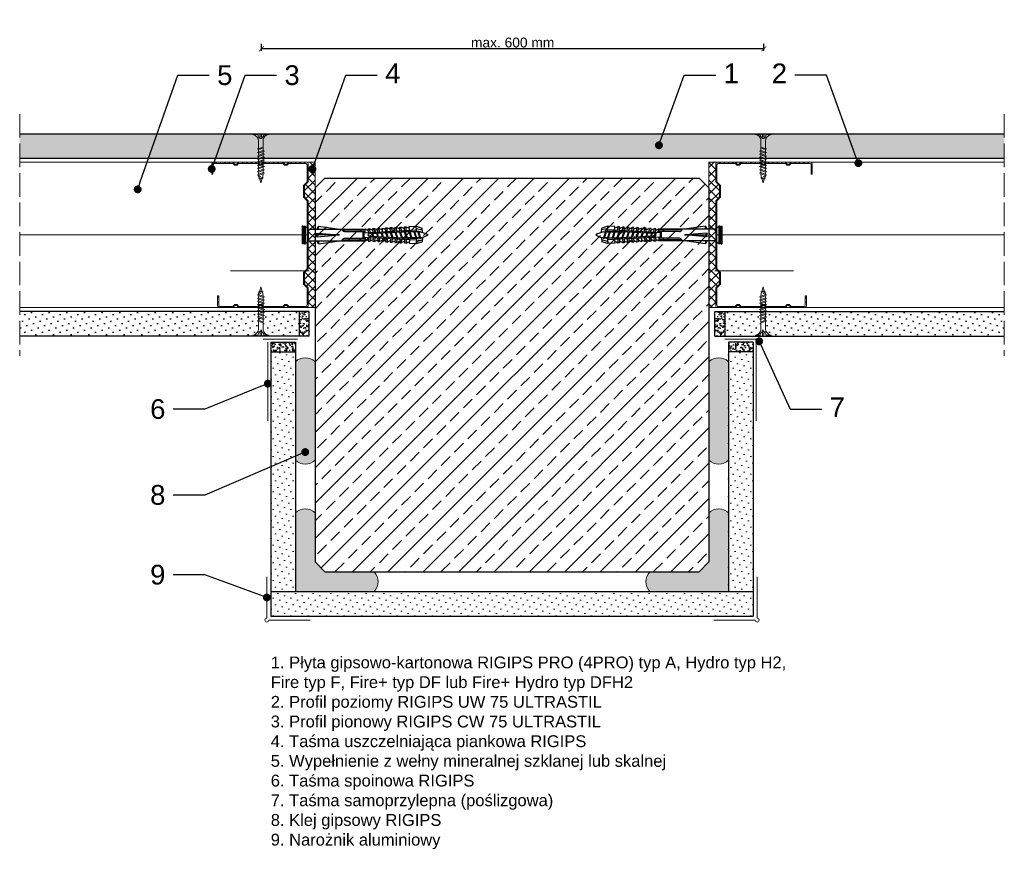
# Model space of a CAD drawing. Header units: millimetres. Extents: x 1245 to 3706, y 234 to 1605.
# Tile 6 of 9: x 2212 to 2712, y 1184 to 1605. Entities that reach past the tile are written whole.
import ezdxf
from ezdxf import colors
from ezdxf.entities.mleader import LeaderData, LeaderLine
from ezdxf.math import Vec2, Vec3

# ---------------------------------------------------------------- set-up
doc = ezdxf.new("R2010")
doc.units = ezdxf.units.MM
doc.linetypes.add('ACAD_ISO02W100', pattern=[15, 12, -3])
for name, color, linetype, lineweight in [('_ISOVER WELNA', 7, 'BATTING', 9), ('_RIGIPS AKCESORIA', 7, 'Continuous', 18), ('_RIGIPS G-K', 7, 'Continuous', 25), ('_RIGIPS PROFIL', 7, 'Continuous', 18), ('KRESKOWANIE', 7, 'Continuous', 9), ('OPISY', 7, 'Continuous', 9), ('PRZERYWANA', 7, 'ACAD_ISO02W100', 9), ('WYMIARY', 7, 'Continuous', 25)]:
    doc.layers.add(name, color=color, linetype=linetype, lineweight=lineweight)
doc.styles.get("Standard").update_dxf_attribs({"font": 'arial.ttf'})
doc.linetypes.add('BATTING', pattern='A,0.00254,-2.54,[134,ltypeshp.shx,S=2.54,R=0,X=-2.54,Y=0],-5.08,[134,ltypeshp.shx,S=2.54,R=180,X=2.54,Y=0],-2.54', length=10.16254)
doc.dimstyles.new('ISO-25', dxfattribs={"dimtxt": 5, "dimasz": 2.5, "dimexe": 2.5, "dimexo": 0.625, "dimtad": 1, "dimtxsty": 'Standard', "dimblk": 'ARCHTICK', "dimcen": 2.5, "dimadec": 0, "dimazin": 0, "dimtfac": 1, "dimtmove": 0, "dimatfit": 3, "dimfxl": 1, "dimfxlon": 1, "dimarcsym": 0})
pattern_1 = [(225, (966.3958, -2e-13), (1.122532, -3.367596), [0, -3.175])]

# ---------------------------------------------------------------- blocks, each defined once
blk = doc.blocks.new('TN 25')
at = {"layer": '_RIGIPS AKCESORIA'}
for p, q in [((0, -0.84), (0, 7.16)), ((0, 7.16), (0.46, 7.16)), ((0.46, 7.16), (0.46, 4.78)), ((8.47, 4.46), (8.79, 5)), ((8.79, 5), (9.93, 2.01)), ((10.1, 4.46), (10.41, 5)), ((10.41, 5), (11.56, 2.01)), ((11.67, 4.46), (11.99, 5)), ((11.99, 5), (13.14, 2.01)), ((13.21, 4.46), (13.52, 5)), ((13.52, 5), (14.67, 2.01)), ((14.8, 4.46), (15.12, 5)), ((15.12, 5), (16.26, 2.01)), ((16.42, 4.46), (16.73, 5)), ((16.73, 5), (17.88, 2.01)), ((17.99, 4.46), (18.31, 5)), ((18.31, 5), (19.45, 2.01)), ((19.68, 4.46), (20, 5)), ((20, 5), (21.14, 2.01)), ((0.46, 4.78), (0, 4.78)), ((0, 3.5), (1.77, 3.5)), ((0, 2.83), (1.77, 2.83)), ((0.46, 1.64), (0, 1.64)), ((0.46, -0.84), (0.46, 1.64)), ((1.77, 3.5), (1.77, 4.2)), ((1.77, 2.83), (1.77, 2.18)), ((3.02, 4.46), (8.47, 4.46)), ((7.49, 2.01), (3.55, 2.01)), ((7.12, 4.46), (7.12, 3.18)), ((8.03, 2.01), (7.12, 4.46)), ((7.12, 3.18), (7.65, 1.53)), ((7.65, 1.53), (8.03, 2.01)), ((9.41, 2.01), (8.03, 2.01)), ((9.61, 1.51), (8.47, 4.46)), ((9, 4.46), (10.1, 4.46)), ((9.93, 2.01), (9.61, 1.51)), ((11.04, 2.01), (9.93, 2.01)), ((11.23, 1.51), (10.1, 4.46)), ((10.62, 4.46), (11.67, 4.46)), ((11.56, 2.01), (11.23, 1.51)), ((12.61, 2.01), (11.56, 2.01)), ((12.81, 1.51), (11.67, 4.46)), ((12.2, 4.46), (13.21, 4.46)), ((13.14, 2.01), (12.81, 1.51)), ((14.15, 2.01), (13.14, 2.01)), ((14.34, 1.51), (13.21, 4.46)), ((13.73, 4.46), (14.8, 4.46)), ((14.67, 2.01), (14.34, 1.51)), ((15.74, 2.01), (14.67, 2.01)), ((15.94, 1.51), (14.8, 4.46)), ((15.33, 4.46), (16.42, 4.46)), ((16.26, 2.01), (15.94, 1.51)), ((17.36, 2.01), (16.26, 2.01)), ((17.55, 1.51), (16.42, 4.46)), ((16.94, 4.46), (17.99, 4.46)), ((17.88, 2.01), (17.55, 1.51)), ((18.93, 2.01), (17.88, 2.01)), ((19.13, 1.51), (17.99, 4.46)), ((18.52, 4.46), (19.68, 4.46)), ((19.45, 2.01), (19.13, 1.51)), ((19.45, 2.01), (20.62, 2.01)), ((20.82, 1.51), (19.68, 4.46)), ((20.21, 4.46), (20.7, 4.46)), ((20.7, 4.46), (22.28, 3.98)), ((21.14, 2.01), (20.82, 1.51)), ((21.14, 2.01), (21.81, 2.12)), ((21.85, 1.83), (21.67, 3.28)), ((21.67, 3.28), (22.14, 2.4)), ((22.14, 2.4), (21.85, 1.83)), ((22.7, 2.36), (22.14, 2.4)), ((22.28, 3.98), (22.56, 4.37)), ((22.7, 2.36), (22.28, 3.98)), ((22.56, 4.37), (23.03, 2.71)), ((23.03, 2.71), (22.7, 2.36)), ((22.71, 3.85), (25, 3.24)), ((25, 3.24), (23.03, 2.71)), ((0, -0.84), (0.46, -0.84))]:
    blk.add_line(p, q, dxfattribs=at)
for centre, major_axis, ratio, start_param, end_param in [((3.09, 7.67), (0.17, 3.2), 0.826134, 1.773653, 3.180586), ((-0.04, 0.9), (0, 3.93), 0.848176, -0.720942, -0.151112), ((3.37, -1.57), (0.28, 3.57), 0.832181, 0.035984, 1.430787), ((-2.73, 15.91), (0, 14.76), 0.848176, 3.399396, 3.475072), ((0.59, 4.62), (0, 2.81), 0.848176, 3.475072, 3.862535), ((1.66, 3.18), (0, 0.895), 0.848176, -1.552777, -0.720942), ((1.66, 3.18), (0, 0.895), 0.848176, 3.862535, 4.730408)]:
    blk.add_ellipse(centre, major_axis=major_axis, ratio=ratio, start_param=start_param, end_param=end_param, dxfattribs=at)
blk = doc.blocks.new('CW 75 ULTRASTIL')
h = blk.add_hatch()
h.set_pattern_fill('ANSI31', color=256, scale=0.5, style=0)
h.paths.add_polyline_path([(106.07, 103.31, -0.414214), (106.87, 104.11), (115.19, 104.11, -0.198912), (115.55, 103.96), (116.25, 103.25, 0.198912), (116.61, 103.11), (117.19, 103.11, 0.198912), (117.55, 103.25), (118.25, 103.96, -0.198912), (118.61, 104.11), (127.89, 104.11, -0.198912), (128.25, 103.96), (128.95, 103.25, 0.198912), (129.31, 103.11), (129.89, 103.11, 0.198912), (130.25, 103.25), (130.95, 103.96, -0.198912), (131.31, 104.11), (140.59, 104.11, -0.198912), (140.95, 103.96), (141.65, 103.25, 0.198912), (142.01, 103.11), (142.59, 103.11, 0.198912), (142.95, 103.25), (143.65, 103.96, -0.198912), (144.01, 104.11), (153.17, 104.11, -0.414214), (153.97, 103.31), (153.97, 98.66), (154.52, 98.66), (154.52, 103.86, 0.414214), (153.72, 104.66), (144.01, 104.66, 0.198912), (143.65, 104.51), (142.95, 103.8, -0.198912), (142.59, 103.66), (142.01, 103.66, -0.198912), (141.65, 103.8), (140.95, 104.51, 0.198912), (140.59, 104.66), (131.31, 104.66, 0.198912), (130.95, 104.51), (130.25, 103.8, -0.198912), (129.89, 103.66), (129.31, 103.66, -0.198912), (128.95, 103.8), (128.25, 104.51, 0.198912), (127.89, 104.66), (118.61, 104.66, 0.198912), (118.25, 104.51), (117.55, 103.8, -0.198912), (117.19, 103.66), (116.61, 103.66, -0.198912), (116.25, 103.8), (115.55, 104.51, 0.198912), (115.19, 104.66), (106.32, 104.66, 0.414214), (105.52, 103.86), (105.52, 94.86, 0.198912), (105.67, 94.51), (107.17, 93, -0.198912), (107.32, 92.65), (107.32, 87.06, -0.198912), (107.17, 86.71), (105.67, 85.2, 0.198912), (105.52, 84.85), (105.52, 50.66, 0.198912), (105.67, 50.31), (107.17, 48.8, -0.198912), (107.32, 48.45), (107.32, 42.86, -0.198912), (107.17, 42.51), (105.67, 41, 0.198912), (105.52, 40.65), (105.52, 31.66, 0.414214), (106.32, 30.86), (115.19, 30.86, 0.198912), (115.55, 31), (116.25, 31.71, -0.198912), (116.61, 31.86), (117.19, 31.86, -0.198912), (117.55, 31.71), (118.25, 31, 0.198912), (118.61, 30.86), (127.89, 30.86, 0.198912), (128.25, 31), (128.95, 31.71, -0.198912), (129.31, 31.86), (129.89, 31.86, -0.198912), (130.25, 31.71), (130.95, 31, 0.198912), (131.31, 30.86), (140.59, 30.86, 0.198912), (140.95, 31), (141.65, 31.71, -0.198912), (142.01, 31.86), (142.59, 31.86, -0.198912), (142.95, 31.71), (143.65, 31, 0.198912), (144.01, 30.86), (150.72, 30.86, 0.414214), (151.52, 31.66), (151.52, 36.86), (150.97, 36.86), (150.97, 32.21, -0.414214), (150.17, 31.41), (144.01, 31.41, -0.198912), (143.65, 31.55), (142.95, 32.26, 0.198912), (142.59, 32.41), (142.01, 32.41, 0.198912), (141.65, 32.26), (140.95, 31.55, -0.198912), (140.59, 31.41), (131.31, 31.41, -0.198912), (130.95, 31.55), (130.25, 32.26, 0.198912), (129.89, 32.41), (129.31, 32.41, 0.198912), (128.95, 32.26), (128.25, 31.55, -0.198912), (127.89, 31.41), (118.61, 31.41, -0.198912), (118.25, 31.55), (117.55, 32.26, 0.198912), (117.19, 32.41), (116.61, 32.41, 0.198912), (116.25, 32.26), (115.55, 31.55, -0.198912), (115.19, 31.41), (106.87, 31.41, -0.414214), (106.07, 32.21), (106.07, 40.65, -0.198912), (106.22, 41), (107.72, 42.51, 0.198912), (107.87, 42.86), (107.87, 48.45, 0.198912), (107.72, 48.8), (106.22, 50.31, -0.198912), (106.07, 50.66), (106.07, 84.85, -0.198912), (106.22, 85.2), (107.72, 86.71, 0.198912), (107.87, 87.06), (107.87, 92.65, 0.198912), (107.72, 93), (106.22, 94.51, -0.198912), (106.07, 94.86)])
at = {"layer": '_RIGIPS PROFIL'}
for p, q in [((105.52, 103.86), (105.52, 94.86)), ((106.07, 103.31), (106.07, 94.86)), ((115.19, 104.66), (106.32, 104.66)), ((115.19, 104.11), (106.87, 104.11)), ((115.55, 104.51), (116.25, 103.8)), ((115.55, 103.96), (116.25, 103.25)), ((117.19, 103.66), (116.61, 103.66)), ((117.19, 103.11), (116.61, 103.11)), ((118.25, 104.51), (117.55, 103.8)), ((118.25, 103.96), (117.55, 103.25)), ((127.89, 104.66), (118.61, 104.66)), ((127.89, 104.11), (118.61, 104.11)), ((128.25, 104.51), (128.95, 103.8)), ((128.25, 103.96), (128.95, 103.25)), ((129.89, 103.66), (129.31, 103.66)), ((129.89, 103.11), (129.31, 103.11)), ((130.95, 104.51), (130.25, 103.8)), ((130.95, 103.96), (130.25, 103.25)), ((131.31, 104.66), (140.59, 104.66)), ((131.31, 104.11), (140.59, 104.11)), ((140.95, 104.51), (141.65, 103.8)), ((140.95, 103.96), (141.65, 103.25)), ((142.59, 103.66), (142.01, 103.66)), ((142.59, 103.11), (142.01, 103.11)), ((143.65, 104.51), (142.95, 103.8)), ((143.65, 103.96), (142.95, 103.25)), ((153.72, 104.66), (144.01, 104.66)), ((153.17, 104.11), (144.01, 104.11)), ((153.97, 98.66), (153.97, 103.31)), ((154.52, 98.66), (154.52, 103.86)), ((153.97, 98.66), (154.52, 98.66)), ((107.17, 93), (105.67, 94.51)), ((107.72, 93), (106.22, 94.51)), ((107.32, 92.65), (107.32, 87.06)), ((107.87, 92.65), (107.87, 87.06)), ((107.17, 86.71), (105.67, 85.2)), ((107.72, 86.71), (106.22, 85.2)), ((105.52, 84.85), (105.52, 50.66)), ((106.07, 84.85), (106.07, 50.66)), ((107.17, 48.8), (105.67, 50.31)), ((107.72, 48.8), (106.22, 50.31)), ((107.32, 42.86), (107.32, 48.45)), ((107.87, 42.86), (107.87, 48.45)), ((105.52, 31.66), (105.52, 40.65)), ((107.17, 42.51), (105.67, 41)), ((106.07, 32.21), (106.07, 40.65)), ((107.72, 42.51), (106.22, 41)), ((150.97, 36.86), (150.97, 32.21)), ((150.97, 36.86), (151.52, 36.86)), ((151.52, 36.86), (151.52, 31.66)), ((115.19, 30.86), (106.32, 30.86)), ((115.19, 31.41), (106.87, 31.41)), ((115.55, 31.55), (116.25, 32.26)), ((115.55, 31), (116.25, 31.71)), ((117.19, 32.41), (116.61, 32.41)), ((117.19, 31.86), (116.61, 31.86)), ((118.25, 31.55), (117.55, 32.26)), ((118.25, 31), (117.55, 31.71)), ((127.89, 31.41), (118.61, 31.41)), ((127.89, 30.86), (118.61, 30.86)), ((128.25, 31.55), (128.95, 32.26)), ((128.25, 31), (128.95, 31.71)), ((129.89, 32.41), (129.31, 32.41)), ((129.89, 31.86), (129.31, 31.86)), ((130.95, 31.55), (130.25, 32.26)), ((130.95, 31), (130.25, 31.71)), ((131.31, 31.41), (140.59, 31.41)), ((131.31, 30.86), (140.59, 30.86)), ((140.95, 31.55), (141.65, 32.26)), ((140.95, 31), (141.65, 31.71)), ((142.59, 32.41), (142.01, 32.41)), ((142.59, 31.86), (142.01, 31.86)), ((143.65, 31.55), (142.95, 32.26)), ((143.65, 31), (142.95, 31.71)), ((150.17, 31.41), (144.01, 31.41)), ((150.72, 30.86), (144.01, 30.86))]:
    blk.add_line(p, q, dxfattribs=at)
for centre, radius, start, end in [((106.32, 103.86), 0.8, 90, 180), ((106.87, 103.31), 0.8, 90, 180), ((115.19, 104.16), 0.5, 45, 90), ((115.19, 103.61), 0.5, 45, 90), ((116.61, 104.16), 0.5, 225, 270), ((116.61, 103.61), 0.5, 225, 270), ((117.19, 104.16), 0.5, 270, 315), ((117.19, 103.61), 0.5, 270, 315), ((118.61, 104.16), 0.5, 90, 135), ((118.61, 103.61), 0.5, 90, 135), ((127.89, 104.16), 0.5, 45, 90), ((127.89, 103.61), 0.5, 45, 90), ((129.31, 104.16), 0.5, 225, 270), ((129.31, 103.61), 0.5, 225, 270), ((129.89, 104.16), 0.5, 270, 315), ((129.89, 103.61), 0.5, 270, 315), ((131.31, 104.16), 0.5, 90, 135), ((131.31, 103.61), 0.5, 90, 135), ((140.59, 104.16), 0.5, 45, 90), ((140.59, 103.61), 0.5, 45, 90), ((142.01, 104.16), 0.5, 225, 270), ((142.01, 103.61), 0.5, 225, 270), ((142.59, 104.16), 0.5, 270, 315), ((142.59, 103.61), 0.5, 270, 315), ((144.01, 104.16), 0.5, 90, 135), ((144.01, 103.61), 0.5, 90, 135), ((153.17, 103.31), 0.8, 0, 90), ((153.72, 103.86), 0.8, 0, 90), ((106.02, 94.86), 0.5, 180, 225), ((106.57, 94.86), 0.5, 180, 225), ((106.82, 92.65), 0.5, 0, 45), ((107.37, 92.65), 0.5, 0, 45), ((106.02, 84.85), 0.5, 135, 180), ((106.57, 84.85), 0.5, 135, 180), ((106.82, 87.06), 0.5, 315, 0), ((107.37, 87.06), 0.5, 315, 0), ((106.02, 50.66), 0.5, 180, 225), ((106.57, 50.66), 0.5, 180, 225), ((106.82, 48.45), 0.5, 0, 45), ((107.37, 48.45), 0.5, 0, 45), ((106.02, 40.65), 0.5, 135, 180), ((106.57, 40.65), 0.5, 135, 180), ((106.82, 42.86), 0.5, 315, 0), ((107.37, 42.86), 0.5, 315, 0), ((106.32, 31.66), 0.8, 180, 270), ((106.87, 32.21), 0.8, 180, 270), ((115.19, 31.91), 0.5, 270, 315), ((115.19, 31.36), 0.5, 270, 315), ((116.61, 31.91), 0.5, 90, 135), ((116.61, 31.36), 0.5, 90, 135), ((117.19, 31.91), 0.5, 45, 90), ((117.19, 31.36), 0.5, 45, 90), ((118.61, 31.91), 0.5, 225, 270), ((118.61, 31.36), 0.5, 225, 270), ((127.89, 31.91), 0.5, 270, 315), ((127.89, 31.36), 0.5, 270, 315), ((129.31, 31.91), 0.5, 90, 135), ((129.31, 31.36), 0.5, 90, 135), ((129.89, 31.91), 0.5, 45, 90), ((129.89, 31.36), 0.5, 45, 90), ((131.31, 31.91), 0.5, 225, 270), ((131.31, 31.36), 0.5, 225, 270), ((140.59, 31.91), 0.5, 270, 315), ((140.59, 31.36), 0.5, 270, 315), ((142.01, 31.91), 0.5, 90, 135), ((142.01, 31.36), 0.5, 90, 135), ((142.59, 31.91), 0.5, 45, 90), ((142.59, 31.36), 0.5, 45, 90), ((144.01, 31.91), 0.5, 225, 270), ((144.01, 31.36), 0.5, 225, 270), ((150.17, 32.21), 0.8, 270, 0), ((150.72, 31.66), 0.8, 270, 0)]:
    blk.add_arc(centre, radius, start, end, dxfattribs=at)
blk = doc.blocks.new('kolek rozprezny komplet 60')
for p, q in [((390.66, 217.01), (390.76, 218.91)), ((393.15, 216.88), (390.66, 217.01)), ((393.75, 218.75), (390.71, 217.96)), ((393.81, 219.85), (390.76, 218.91)), ((391.67, 216.95), (392.67, 216.95)), ((392.67, 216.95), (391.67, 213.95)), ((392.67, 216.95), (392.07, 213.95)), ((393.07, 216.95), (392.07, 213.95)), ((392.67, 216.95), (393.04, 217.45)), ((393.07, 216.95), (393.04, 217.45)), ((393.07, 216.95), (394.67, 216.95)), ((394.67, 216.95), (393.67, 213.95)), ((393.68, 217.35), (393.81, 219.85)), ((417.38, 216.11), (393.68, 217.35)), ((420.47, 216.55), (393.71, 217.95)), ((397.41, 219.66), (393.81, 219.85)), ((394.67, 216.95), (394.07, 213.95)), ((395.07, 216.95), (394.07, 213.95)), ((394.67, 216.95), (394.92, 217.29)), ((395.07, 216.95), (395.05, 217.28)), ((395.07, 216.95), (397.07, 216.95)), ((397.07, 216.95), (396.07, 213.95)), ((397.07, 216.95), (396.47, 213.95)), ((397.47, 216.95), (396.47, 213.95)), ((397.07, 216.95), (397.23, 217.17)), ((397.31, 217.76), (397.41, 219.66)), ((397.47, 216.95), (397.46, 217.16)), ((397.47, 216.95), (399.47, 216.95)), ((397.67, 217.14), (397.71, 217.74)), ((399, 219.58), (397.82, 218.98)), ((398.47, 217.1), (398.5, 217.7)), ((399.47, 216.95), (398.47, 213.95)), ((399.47, 216.95), (398.87, 213.95)), ((399.87, 216.95), (398.87, 213.95)), ((398.9, 217.68), (399, 219.58)), ((399.8, 219.54), (399, 219.58)), ((399.47, 216.95), (399.55, 217.05)), ((399.7, 217.64), (399.8, 219.54)), ((399.87, 216.95), (399.87, 217.03)), ((399.87, 216.95), (401.38, 216.95)), ((400.07, 217.02), (400.1, 217.62)), ((401.4, 219.45), (400.22, 218.85)), ((400.87, 216.98), (400.9, 217.58)), ((401.87, 216.92), (400.87, 213.95)), ((401.87, 216.92), (401.27, 213.95)), ((402.26, 216.9), (401.27, 213.95)), ((401.3, 217.56), (401.4, 219.45)), ((402.2, 219.41), (401.4, 219.45)), ((402.1, 217.51), (402.2, 219.41)), ((402.47, 216.89), (402.5, 217.49)), ((403.8, 219.33), (402.61, 218.72)), ((403.27, 216.85), (403.3, 217.45)), ((404.22, 216.8), (403.31, 214.05)), ((403.7, 217.43), (403.8, 219.33)), ((404.24, 216.8), (403.7, 214.07)), ((404.62, 216.78), (403.72, 214.07)), ((404.6, 219.29), (403.8, 219.33)), ((404.5, 217.39), (404.6, 219.29)), ((404.86, 216.77), (404.9, 217.37)), ((406.19, 219.2), (405.01, 218.6)), ((405.66, 216.73), (405.69, 217.32)), ((406.58, 216.68), (405.75, 214.18)), ((406.09, 217.3), (406.19, 219.2)), ((406.62, 216.68), (406.12, 214.2)), ((406.98, 216.66), (406.16, 214.2)), ((406.99, 219.16), (406.19, 219.2)), ((406.89, 217.26), (406.99, 219.16)), ((407.26, 216.64), (407.29, 217.24)), ((408.59, 219.08), (407.41, 218.47)), ((408.06, 216.6), (408.09, 217.2)), ((408.94, 216.55), (408.19, 214.31)), ((408.49, 217.18), (408.59, 219.08)), ((408.99, 216.55), (408.55, 214.33)), ((409.39, 219.03), (408.59, 219.08)), ((409.34, 216.53), (408.6, 214.33)), ((409.29, 217.14), (409.39, 219.03)), ((409.66, 216.52), (409.69, 217.12)), ((410.99, 218.95), (409.8, 218.35)), ((410.46, 216.47), (410.49, 217.07)), ((411.3, 216.43), (410.64, 214.44)), ((410.89, 217.05), (410.99, 218.95)), ((411.37, 216.43), (410.98, 214.45)), ((411.69, 216.41), (411.04, 214.46)), ((412.59, 218.87), (411.4, 218.26)), ((412.05, 216.39), (412.09, 216.99)), ((412.49, 216.97), (412.59, 218.87)), ((413.38, 218.82), (412.59, 218.87)), ((412.85, 216.35), (412.89, 216.95)), ((413.66, 216.31), (413.08, 214.56)), ((413.28, 216.93), (413.38, 218.82)), ((413.75, 216.3), (413.4, 214.58)), ((414.05, 216.29), (413.49, 214.58)), ((414.98, 218.74), (413.8, 218.14)), ((414.45, 216.27), (414.48, 216.86)), ((414.88, 216.84), (414.98, 218.74)), ((415.78, 218.7), (414.98, 218.74)), ((415.25, 216.22), (415.28, 216.82)), ((416.02, 216.18), (415.52, 214.69)), ((415.68, 216.8), (415.78, 218.7)), ((416.12, 216.18), (415.83, 214.71)), ((416.41, 216.16), (415.93, 214.71)), ((417.38, 218.62), (416.2, 218.01)), ((417.28, 216.72), (417.38, 218.62)), ((418.18, 218.57), (417.38, 218.62)), ((418.22, 215.58), (418.01, 214.95)), ((418.08, 216.68), (418.18, 218.57)), ((419.78, 218.49), (418.59, 217.89)), ((419.68, 216.59), (419.78, 218.49)), ((430.17, 217.15), (419.71, 217.15)), ((431.37, 217.95), (419.75, 217.95)), ((448.67, 218.45), (419.77, 218.45)), ((420.47, 217.15), (420.47, 213.75)), ((420.67, 217.15), (420.67, 213.75)), ((420.87, 217.15), (420.87, 213.75)), ((443.47, 219.95), (432.8, 218.45)), ((444.34, 216.37), (432.8, 215.45)), ((432.8, 215.45), (443.47, 215.45)), ((444.34, 214.53), (432.8, 215.45)), ((443.47, 218.45), (443.47, 219.95)), ((443.47, 219.95), (444.34, 218.45)), ((444.34, 216.37), (443.47, 215.45)), ((444.34, 214.53), (443.47, 215.45)), ((444.34, 214.53), (444.34, 216.37)), ((450.17, 219.95), (448.67, 218.45)), ((448.67, 218.45), (448.67, 212.45)), ((448.67, 216.95), (448.67, 213.95)), ((450.17, 219.95), (450.17, 210.95)), ((450.67, 219.95), (450.17, 219.95)), ((450.67, 219.95), (450.67, 210.95)), ((450.67, 219.35), (451.17, 219.95)), ((451.17, 219.95), (451.67, 219.95)), ((451.17, 219.95), (451.17, 210.95)), ((451.67, 219.95), (451.67, 210.95)), ((393.15, 214.02), (390.66, 213.89)), ((390.66, 213.89), (390.76, 211.99)), ((393.75, 212.15), (390.71, 212.94)), ((393.81, 211.05), (390.76, 211.99)), ((391.67, 213.95), (391.71, 213.45)), ((391.71, 213.45), (392.07, 213.95)), ((392.07, 213.95), (393.67, 213.95)), ((393.67, 213.95), (393.7, 213.55)), ((417.38, 214.79), (393.68, 213.55)), ((393.68, 213.55), (393.81, 211.05)), ((420.47, 214.35), (393.71, 212.95)), ((393.78, 213.55), (394.07, 213.95)), ((397.41, 211.24), (393.81, 211.05)), ((394.07, 213.95), (396.07, 213.95)), ((396.07, 213.95), (396.09, 213.67)), ((396.28, 213.68), (396.47, 213.95)), ((396.47, 213.95), (398.47, 213.95)), ((397.31, 213.14), (397.41, 211.24)), ((397.67, 213.76), (397.71, 213.16)), ((399, 211.32), (397.82, 211.93)), ((398.47, 213.95), (398.48, 213.8)), ((398.47, 213.8), (398.5, 213.2)), ((398.77, 213.81), (398.87, 213.95)), ((398.87, 213.95), (400.87, 213.95)), ((398.9, 213.22), (399, 211.32)), ((399.8, 211.36), (399, 211.32)), ((399.7, 213.26), (399.8, 211.36)), ((400.07, 213.88), (400.1, 213.28)), ((401.4, 211.45), (400.22, 212.05)), ((400.87, 213.95), (400.88, 213.92)), ((400.87, 213.92), (400.9, 213.32)), ((401.27, 213.95), (401.38, 213.95)), ((401.27, 213.94), (401.27, 213.95)), ((401.3, 213.35), (401.4, 211.45)), ((402.2, 211.49), (401.4, 211.45)), ((402.1, 213.39), (402.2, 211.49)), ((402.47, 214.01), (402.5, 213.41)), ((403.8, 211.57), (402.61, 212.18)), ((403.27, 214.05), (403.3, 213.45)), ((403.7, 213.47), (403.8, 211.57)), ((404.6, 211.62), (403.8, 211.57)), ((404.5, 213.51), (404.6, 211.62)), ((404.86, 214.13), (404.9, 213.53)), ((406.19, 211.7), (405.01, 212.3)), ((405.66, 214.17), (405.69, 213.58)), ((406.09, 213.6), (406.19, 211.7)), ((406.99, 211.74), (406.19, 211.7)), ((406.89, 213.64), (406.99, 211.74)), ((407.26, 214.26), (407.29, 213.66)), ((408.59, 211.82), (407.41, 212.43)), ((408.06, 214.3), (408.09, 213.7)), ((408.49, 213.72), (408.59, 211.82)), ((409.39, 211.87), (408.59, 211.82)), ((409.29, 213.76), (409.39, 211.87)), ((409.66, 214.38), (409.69, 213.79)), ((410.99, 211.95), (409.8, 212.55)), ((410.46, 214.43), (410.49, 213.83)), ((410.89, 213.85), (410.99, 211.95)), ((412.59, 212.03), (411.4, 212.64)), ((412.05, 214.51), (412.09, 213.91)), ((412.49, 213.93), (412.59, 212.03)), ((413.38, 212.08), (412.59, 212.03)), ((412.85, 214.55), (412.89, 213.95)), ((413.28, 213.97), (413.38, 212.08)), ((414.98, 212.16), (413.8, 212.76)), ((414.45, 214.64), (414.48, 214.04)), ((414.88, 214.06), (414.98, 212.16)), ((415.78, 212.2), (414.98, 212.16)), ((415.25, 214.68), (415.28, 214.08)), ((415.68, 214.1), (415.78, 212.2)), ((417.38, 212.29), (416.2, 212.89)), ((417.28, 214.18), (417.38, 212.29)), ((418.18, 212.33), (417.38, 212.29)), ((418.08, 214.22), (418.18, 212.33)), ((419.78, 212.41), (418.59, 213.01)), ((419.68, 214.31), (419.78, 212.41)), ((430.17, 213.75), (419.71, 213.75)), ((431.37, 212.95), (419.75, 212.95)), ((448.67, 212.45), (419.77, 212.45)), ((443.47, 210.95), (432.8, 212.45)), ((443.47, 212.45), (443.47, 210.95)), ((443.47, 210.95), (444.34, 212.45)), ((450.17, 210.95), (448.67, 212.45)), ((450.67, 210.95), (450.17, 210.95)), ((450.67, 211.55), (451.17, 210.95)), ((451.17, 210.95), (451.67, 210.95))]:
    blk.add_line(p, q)
for centre, radius, start, end in [((393.41, 206.24), 10.85, 99.2038, 121.9083), ((393.41, 224.66), 10.85, 238.0917, 260.7962), ((393.65, 216.85), 0.5, 87, 177), ((397.68, 219.24), 0.3, 177, 297), ((400.08, 219.12), 0.3, 177, 297), ((402.48, 218.99), 0.3, 177, 297), ((404.87, 218.87), 0.3, 177, 297), ((407.27, 218.74), 0.3, 177, 297), ((409.67, 218.61), 0.3, 177, 297), ((411.27, 218.53), 0.3, 177, 297), ((413.66, 218.41), 0.3, 177, 297), ((416.06, 218.28), 0.3, 177, 297), ((417.55, 215.45), 0.682, 255.8604, 104.1386), ((418.46, 218.15), 0.3, 177, 297), ((422.67, 216.95), 1, 90, 168.463), ((430.17, 218.45), 1.3, 270, 0), ((393.65, 214.05), 0.5, 183, 273), ((397.68, 211.66), 0.3, 63, 183), ((400.08, 211.78), 0.3, 63, 183), ((402.48, 211.91), 0.3, 63, 183), ((404.87, 212.03), 0.3, 63, 183), ((407.27, 212.16), 0.3, 63, 183), ((409.67, 212.29), 0.3, 63, 183), ((411.27, 212.37), 0.3, 63, 183), ((413.66, 212.5), 0.3, 63, 183), ((416.06, 212.62), 0.3, 63, 183), ((418.46, 212.75), 0.3, 63, 183), ((422.67, 213.95), 1, 191.537, 270), ((430.17, 212.45), 1.3, 0, 90)]:
    blk.add_arc(centre, radius, start, end)
blk = doc.blocks.new('naroznik')
at = {"layer": '_RIGIPS AKCESORIA'}
for p, q in [((429.5, 69.65), (429.5, 90.65)), ((430.5, 91.65), (451.5, 91.65))]:
    blk.add_line(p, q, dxfattribs=at)
blk.add_arc((429.5, 91.65), 1, 0, 270, dxfattribs=at)
blk = doc.blocks.new('_Dot')
at = {"color": 0, "linetype": 'ByBlock', "lineweight": -2}
blk.add_line((-0.5, 0), (-1, 0), dxfattribs=at)
at = {"color": 0, "linetype": 'ByBlock', "const_width": 0.5}
blk.add_lwpolyline([(-0.25, 0, 1), (0.25, 0, 1)], format="xyb", close=True, dxfattribs=at)
blk = doc.blocks.new('_ArchTick')
at = {"color": 0, "linetype": 'ByBlock', "const_width": 0.15}
blk.add_lwpolyline([(-0.5, -0.5), (0.5, 0.5)], dxfattribs=at)
blk = doc.blocks.new('*D18')
at = {"layer": 'Defpoints', "color": 0, "transparency": 16777216}
for p in [(2334.35, 1590.05), (2334.35, 1546.95), (2589.51, 1546.95)]:
    blk.add_point(p, dxfattribs=at)
at = {"layer": 'WYMIARY', "color": 0, "lineweight": -2, "transparency": 16777216}
for p, q in [((2334.35, 1589.05), (2334.35, 1592.55)), ((2589.51, 1590.05), (2334.35, 1590.05)), ((2589.51, 1589.05), (2589.51, 1592.55))]:
    blk.add_line(p, q, dxfattribs=at)
at = {"layer": 'WYMIARY', "color": 0, "lineweight": -2, "transparency": 16777216, "xscale": 2.5, "yscale": 2.5, "zscale": 2.5, "rotation": 180}
blk.add_blockref('_ArchTick', (2334.35, 1590.05), dxfattribs=at)
at = {"layer": 'WYMIARY', "color": 0, "lineweight": -2, "transparency": 16777216, "xscale": 2.5, "yscale": 2.5, "zscale": 2.5}
blk.add_blockref('_ArchTick', (2589.51, 1590.05), dxfattribs=at)
at = {"layer": 'WYMIARY', "color": 0, "transparency": 16777216, "insert": (2461.93, 1593.23), "char_height": 5, "attachment_point": 5}
blk.add_mtext('max. 600 mm', dxfattribs=at)

msp = doc.modelspace()

# ---------------------------------------------------------------- hatches: boundary and pattern name
at = {"layer": '_RIGIPS AKCESORIA'}
h = msp.add_hatch(dxfattribs=at)
h.set_pattern_fill('ANSI37', color=256, style=0)
h.set_pattern_definition([(135, (4306.8025, 455.6676), (2.245064, 2.245064), []), (45, (4306.8025, 455.6676), (2.245064, -2.245064), [])])
h.paths.add_polyline_path([(2358.099, 1512.644, 0.1989124), (2357.953, 1512.998), (2356.446, 1514.505, -0.1989124), (2356.299, 1514.858), (2356.299, 1520.444, -0.1989124), (2356.446, 1520.798), (2357.953, 1522.305, 0.1989124), (2358.099, 1522.658), (2358.099, 1531.651, 0.4142136), (2357.299, 1532.451), (2361.599, 1532.451), (2361.599, 1458.651), (2357.299, 1458.651, 0.4142136), (2358.099, 1459.451), (2358.099, 1468.444, 0.1989124), (2357.953, 1468.798), (2356.446, 1470.305, -0.1989124), (2356.299, 1470.658), (2356.299, 1476.244, -0.1989124), (2356.446, 1476.598), (2357.953, 1478.105, 0.1989124), (2358.099, 1478.458)])
h = msp.add_hatch(dxfattribs=at)
h.set_pattern_fill('ANSI37', color=256, style=0)
h.set_pattern_definition([(45, (616.3958, 455.6676), (-2.245064, 2.245064), []), (135, (616.3958, 455.6676), (-2.245064, -2.245064), [])])
h.paths.add_polyline_path([(2565.099, 1512.644, -0.1989124), (2565.246, 1512.998), (2566.753, 1514.505, 0.1989124), (2566.899, 1514.858), (2566.899, 1520.444, 0.1989124), (2566.753, 1520.798), (2565.246, 1522.305, -0.1989124), (2565.099, 1522.658), (2565.099, 1531.651, -0.4142136), (2565.899, 1532.451), (2561.599, 1532.451), (2561.599, 1458.651), (2565.899, 1458.651, -0.4142136), (2565.099, 1459.451), (2565.099, 1468.444, -0.1989124), (2565.246, 1468.798), (2566.753, 1470.305, 0.1989124), (2566.899, 1470.658), (2566.899, 1476.244, 0.1989124), (2566.753, 1476.598), (2565.246, 1478.105, -0.1989124), (2565.099, 1478.458)])
at = {"layer": '_RIGIPS G-K'}
h = msp.add_hatch(dxfattribs=at)
h.set_pattern_fill('DOTS', color=256, scale=2, angle=225, style=0)
h.set_pattern_definition([(315, (4656.8025, 467.2676), (-1.122532, -3.367596), [0, -3.175])])
h.paths.add_polyline_path([(2211.599, 1444.151), (2211.599, 1456.651), (2353.599, 1456.651), (2353.599, 1444.151)])
h = msp.add_hatch(dxfattribs=at)
h.set_pattern_fill('AR-SAND', color=256, scale=0.05, style=0)
h.set_pattern_definition([(217.5, (4373.1359, 2547.0351), (0.0800016, -2.4470662), [0, -1.9304, 0, -2.159, 0, -2.06375]), (187.5, (4373.136, 2547.035), (-2.2476164, -3.5841255), [0, -1.0414, 0, -1.7399, 0, -0.66675]), (147.5, (4374.698, 2547.0351), (-3.9549619, -0.007186), [0, -0.635, 0, -2.286, 0, -2.9845]), (137.5, (4374.698, 2547.035), (-3.8177823, -1.1146466), [0, -0.3175, 0, -1.4986, 0, -1.7145])])
h.paths.add_polyline_path([(2358.599, 1444.151), (2353.599, 1444.151), (2353.599, 1456.651), (2358.599, 1456.651)])
h = msp.add_hatch(dxfattribs=at)
h.set_pattern_fill('AR-SAND', color=256, scale=0.05, style=0)
h.set_pattern_definition([(322.5, (550.0624, 2547.0351), (-0.0800016, -2.4470662), [0, -1.9304, 0, -2.159, 0, -2.06375]), (352.5, (550.0624, 2547.035), (2.2476164, -3.5841255), [0, -1.0414, 0, -1.7399, 0, -0.66675]), (32.5, (548.5003, 2547.0351), (3.9549619, -0.007186), [0, -0.635, 0, -2.286, 0, -2.9845]), (42.5, (548.5003, 2547.035), (3.8177823, -1.1146466), [0, -0.3175, 0, -1.4986, 0, -1.7145])])
h.paths.add_polyline_path([(2564.599, 1444.151), (2569.599, 1444.151), (2569.599, 1456.651), (2564.599, 1456.651)])
h = msp.add_hatch(dxfattribs=at)
h.set_pattern_fill('DOTS', color=256, scale=2, angle=225, style=0)
h.set_pattern_definition([(225, (266.3958, 467.2676), (1.122532, -3.367596), [0, -3.175])])
h.paths.add_polyline_path([(2711.599, 1444.151), (2711.599, 1456.651), (2569.599, 1456.651), (2569.599, 1444.151)])
h = msp.add_hatch(dxfattribs=at)
h.set_pattern_fill('AR-SAND', color=256, scale=0.05, angle=90, style=0)
h.set_pattern_definition([(307.5, (1236.2153, 3455.6881), (2.4470662, 0.0800016), [0, -1.9304, 0, -2.159, 0, -2.06375]), (277.5, (1236.2153, 3455.688), (3.5841255, -2.2476164), [0, -1.0414, 0, -1.7399, 0, -0.66675]), (237.5, (1236.2153, 3457.2502), (0.007186, -3.9549619), [0, -0.635, 0, -2.286, 0, -2.9845]), (227.5, (1236.2153, 3457.2502), (1.1146466, -3.8177823), [0, -0.3175, 0, -1.4986, 0, -1.7145])])
h.paths.add_polyline_path([(2339.099, 1441.151), (2339.099, 1436.151), (2351.599, 1436.151), (2351.599, 1441.151)])
h = msp.add_hatch(dxfattribs=at)
h.set_pattern_fill('AR-SAND', color=256, scale=0.05, angle=90, style=0)
h.set_pattern_definition([(307.5, (1481.2153, 3455.6881), (2.4470662, 0.0800016), [0, -1.9304, 0, -2.159, 0, -2.06375]), (277.5, (1481.2153, 3455.688), (3.5841255, -2.2476164), [0, -1.0414, 0, -1.7399, 0, -0.66675]), (237.5, (1481.2153, 3457.2502), (0.007186, -3.9549619), [0, -0.635, 0, -2.286, 0, -2.9845]), (227.5, (1481.2153, 3457.2502), (1.1146466, -3.8177823), [0, -0.3175, 0, -1.4986, 0, -1.7145])])
h.paths.add_polyline_path([(2584.099, 1436.151), (2584.099, 1441.151), (2571.599, 1441.151), (2571.599, 1436.151)])
at = {"layer": 'KRESKOWANIE'}
h = msp.add_hatch(dxfattribs=at)
h.set_pattern_fill('DOTS', color=256, scale=2, angle=225, style=0)
h.set_pattern_definition([(225, (366.3958, 0), (1.122532, -3.367596), [0, -3.175])])
h.paths.add_polyline_path([(2711.599, 1546.951), (2211.599, 1546.951), (2211.599, 1534.451), (2711.599, 1534.451)])
h = msp.add_hatch(dxfattribs=at)
h.set_pattern_fill('ANSI33', color=256, scale=2, style=0)
h.set_pattern_definition([(45, (966.396, -2e-13), (-8.980256, 8.980256), []), (45, (975.376, -2e-13), (-8.980256, 8.980256), [6.35, -3.175])])
h.paths.add_polyline_path([(2561.599, 1519.451), (2556.599, 1524.451), (2366.599, 1524.451), (2361.599, 1519.451), (2361.599, 1329.451), (2366.599, 1324.451), (2556.599, 1324.451), (2561.599, 1329.451)])
h = msp.add_hatch(dxfattribs=at)
h.set_pattern_fill('DOTS', color=256, scale=2, angle=225, style=0)
h.set_pattern_definition(pattern_1)
h.paths.add_polyline_path([(2351.599, 1436.151), (2339.099, 1436.151), (2339.099, 1314.451), (2351.599, 1314.451)])
h = msp.add_hatch(dxfattribs=at)
h.set_pattern_fill('DOTS', color=256, scale=2, angle=225, style=0)
h.set_pattern_definition(pattern_1)
h.paths.add_polyline_path([(2584.099, 1436.151), (2571.599, 1436.151), (2571.599, 1314.451), (2584.099, 1314.451)])
for points in [[(2361.599, 1431.151, 0.4), (2351.599, 1431.151), (2351.599, 1381.151, 0.4), (2361.599, 1381.151)], [(2561.599, 1431.151, -0.4), (2571.599, 1431.151), (2571.599, 1381.151, -0.4), (2561.599, 1381.151)], [(2351.599, 1354.451, -0.4), (2361.599, 1354.451), (2361.599, 1329.451), (2366.599, 1324.451), (2391.599, 1324.451, -0.4), (2391.599, 1314.451), (2351.599, 1314.451)], [(2571.599, 1354.451, 0.4), (2561.599, 1354.451), (2561.599, 1329.451), (2556.599, 1324.451), (2531.599, 1324.451, 0.4), (2531.599, 1314.451), (2571.599, 1314.451)]]:
    msp.add_hatch(color=256, dxfattribs=at).paths.add_polyline_path(points)
h = msp.add_hatch(dxfattribs=at)
h.set_pattern_fill('DOTS', color=256, scale=2, angle=225, style=0)
h.set_pattern_definition(pattern_1)
h.paths.add_polyline_path([(2584.099, 1314.451), (2339.099, 1314.451), (2339.099, 1301.951), (2584.099, 1301.951)])

# ---------------------------------------------------------------- linework, layer by layer
for p, q in [((2361.599, 1519.451), (2366.599, 1524.451)), ((2366.599, 1524.451), (2556.599, 1524.451)), ((2556.599, 1524.451), (2561.599, 1519.451)), ((2361.599, 1519.451), (2361.599, 1329.451)), ((2561.599, 1519.451), (2561.599, 1329.451)), ((2366.599, 1324.451), (2361.599, 1329.451)), ((2561.599, 1329.451), (2556.599, 1324.451)), ((2366.599, 1324.451), (2556.599, 1324.451))]:
    msp.add_line(p, q)
at = {"layer": '_ISOVER WELNA', "ltscale": 3.6}
for p, q in [((2211.599, 1495.551), (2357.549, 1495.551)), ((2711.599, 1495.551), (2565.649, 1495.551))]:
    msp.add_line(p, q, dxfattribs=at)
at = {"layer": '_RIGIPS AKCESORIA'}
for p, q in [((2358.599, 1477.351), (2318.599, 1477.351)), ((2564.599, 1477.351), (2604.599, 1477.351)), ((2352.699, 1442.651), (2335.199, 1442.651)), ((2337.599, 1441.151), (2337.599, 1401.151)), ((2569.599, 1442.651), (2587.099, 1442.651)), ((2585.599, 1441.151), (2585.599, 1401.151))]:
    msp.add_line(p, q, dxfattribs=at)
at = {"layer": '_RIGIPS G-K'}
for p, q in [((2211.599, 1546.951), (2711.599, 1546.951)), ((2211.599, 1534.451), (2711.599, 1534.451)), ((2358.599, 1456.651), (2211.599, 1456.651)), ((2353.599, 1456.651), (2353.599, 1444.151)), ((2358.599, 1444.151), (2358.599, 1456.651)), ((2564.599, 1456.651), (2711.599, 1456.651)), ((2564.599, 1444.151), (2564.599, 1456.651)), ((2569.599, 1456.651), (2569.599, 1444.151)), ((2358.599, 1444.151), (2211.599, 1444.151)), ((2339.099, 1441.151), (2339.099, 1301.951)), ((2339.099, 1441.151), (2351.599, 1441.151)), ((2351.599, 1441.151), (2351.599, 1314.451)), ((2564.599, 1444.151), (2711.599, 1444.151)), ((2571.599, 1441.151), (2571.599, 1314.451)), ((2584.099, 1441.151), (2571.599, 1441.151)), ((2584.099, 1441.151), (2584.099, 1301.951)), ((2339.099, 1436.151), (2351.599, 1436.151)), ((2584.099, 1436.151), (2571.599, 1436.151)), ((2339.099, 1314.451), (2584.099, 1314.451)), ((2339.099, 1301.951), (2584.099, 1301.951))]:
    msp.add_line(p, q, dxfattribs=at)
at = {"layer": '_RIGIPS PROFIL'}
for p, q in [((2361.599, 1532.451), (2211.599, 1532.451)), ((2561.599, 1532.451), (2711.599, 1532.451)), ((2361.599, 1458.651), (2211.599, 1458.651)), ((2561.599, 1458.651), (2711.599, 1458.651))]:
    msp.add_line(p, q, dxfattribs=at)
at = {"layer": 'KRESKOWANIE'}
for p, q in [((2361.599, 1519.451), (2361.599, 1532.451)), ((2561.599, 1519.451), (2561.599, 1532.451))]:
    msp.add_line(p, q, dxfattribs=at)
for centre, start, end in [((2356.599, 1425.901), 46.39718, 133.60282), ((2566.599, 1425.901), 46.39718, 133.60282), ((2356.599, 1386.401), 226.39718, 313.60282), ((2566.599, 1386.401), 226.39718, 313.60282), ((2356.599, 1349.201), 46.39718, 133.60282), ((2566.599, 1349.201), 46.39718, 133.60282), ((2386.349, 1319.451), 316.39718, 43.60282), ((2536.849, 1319.451), 136.39718, 223.60282)]:
    msp.add_arc(centre, 7.25, start, end, dxfattribs=at)
at = {"layer": 'PRZERYWANA'}
for p, q in [((2211.599, 1556.951), (2211.599, 1434.151)), ((2711.599, 1556.951), (2711.599, 1434.151))]:
    msp.add_line(p, q, dxfattribs=at)

# ---------------------------------------------------------------- block references
at = {"xscale": -1}
msp.add_blockref('kolek rozprezny komplet 60', (2806.774, 1280.101), dxfattribs=at)
msp.add_blockref('kolek rozprezny komplet 60', (2116.424, 1280.101))
at = {"layer": '_RIGIPS AKCESORIA'}
for name, p, rotation in [('TN 25', (2330.854, 1546.951), 270), ('TN 25', (2592.344, 1444.151), 90), ('naroznik', (2428.754, 870.45), 90)]:
    msp.add_blockref(name, p, dxfattribs=dict(at, rotation=rotation))
at = {"layer": '_RIGIPS AKCESORIA', "xscale": -1}
for name, p, rotation in [('TN 25', (2592.344, 1546.951), 90), ('TN 25', (2330.854, 1444.151), 270), ('naroznik', (2494.445, 870.45), 270)]:
    msp.add_blockref(name, p, dxfattribs=dict(at, rotation=rotation))
at = {"layer": '_RIGIPS PROFIL', "xscale": -1}
msp.add_blockref('CW 75 ULTRASTIL', (2463.619, 1427.794), dxfattribs=at)
at = {"layer": '_RIGIPS PROFIL'}
msp.add_blockref('CW 75 ULTRASTIL', (2459.579, 1427.794), dxfattribs=at)

# ---------------------------------------------------------------- texts
at = {"insert": (2339.099, 1281.428), "char_height": 6, "width": 263.35203, "attachment_point": 1}
msp.add_mtext('1. Płyta gipsowo-kartonowa RIGIPS PRO (4PRO) typ A, Hydro typ H2, Fire typ F, Fire+ typ DF lub Fire+ Hydro typ DFH2\\P2. Profil poziomy RIGIPS UW 75 ULTRASTIL\\P3. Profil pionowy RIGIPS CW 75 ULTRASTIL\\P4. Taśma uszczelniająca piankowa RIGIPS\\P5. Wypełnienie z wełny mineralnej szklanej lub skalnej\\P6. Taśma spoinowa RIGIPS\\P7. Taśma samoprzylepna (poślizgowa)\\P8. Klej gipsowy RIGIPS\\P9. Narożnik aluminiowy', dxfattribs=at)

# ---------------------------------------------------------------- dimensions: what is measured, and where the dimension line sits
at = {"layer": 'WYMIARY'}
dim = msp.add_linear_dim(base=(2334.353, 1590.051), p1=(2589.513, 1546.951), p2=(2334.353, 1546.951), text='max. 600 mm', dimstyle='ISO-25', override={"dimtad": 3, "dimtmove": 2}, dxfattribs=at)
dim.commit()
dim.dimension.update_dxf_attribs({"geometry": '*D18', "text_midpoint": (2461.933, 1593.228)})

# ---------------------------------------------------------------- leaders
at = {"layer": 'OPISY'}
ml = msp.add_multileader_mtext('Standard', dxfattribs=at)
ml.set_content('5', color=256)
ml.set_leader_properties()
ml.set_arrow_properties(name='DOT')
ml.build(insert=Vec2(0, 0))
ctx = ml.context
ctx.base_point, ctx.char_height, ctx.landing_gap_size, ctx.plane_origin = Vec3(2307.868, 1576.612), 10, 4, Vec3(2115.279, 1720.271)
notes = []
notes.append((ctx, [(0, (1, 1, 0), (2291.868, 1576.612), (1, 0), 16, [(0, [(2271.531, 1518.677)], 0, [])])]))
ctx.mtext.insert, ctx.mtext.flow_direction = Vec3(2311.868, 1581.697), 5
ml = msp.add_multileader_mtext('Standard', dxfattribs=at)
ml.set_content('3', color=256)
ml.set_leader_properties()
ml.set_arrow_properties(name='DOT')
ml.build(insert=Vec2(0, 0))
ctx = ml.context
ctx.base_point, ctx.char_height, ctx.landing_gap_size, ctx.plane_origin = Vec3(2342.033, 1576.612), 10, 4, Vec3(2149.445, 1720.271)
notes.append((ctx, [(0, (1, 1, 0), (2326.033, 1576.612), (1, 0), 16, [(0, [(2309.099, 1529.051)], 0, [])])]))
ctx.mtext.insert, ctx.mtext.flow_direction = Vec3(2346.033, 1581.701), 5
ml = msp.add_multileader_mtext('Standard', dxfattribs=at)
ml.set_content('4', color=256)
ml.set_leader_properties()
ml.set_arrow_properties(name='DOT')
ml.build(insert=Vec2(0, 0))
ctx = ml.context
ctx.base_point, ctx.char_height, ctx.landing_gap_size, ctx.plane_origin = Vec3(2393.199, 1576.612), 10, 4, Vec3(2200.61, 1720.271)
notes.append((ctx, [(0, (1, 1, 0), (2377.199, 1576.612), (1, 0), 16, [(0, [(2360.265, 1529.051)], 0, [])])]))
ctx.mtext.insert, ctx.mtext.flow_direction = Vec3(2397.199, 1582.612), 5
ml = msp.add_multileader_mtext('Standard', dxfattribs=at)
ml.set_content('1', color=256)
ml.set_leader_properties()
ml.set_arrow_properties(name='DOT')
ml.build(insert=Vec2(0, 0))
ctx = ml.context
ctx.base_point, ctx.char_height, ctx.landing_gap_size, ctx.plane_origin = Vec3(2565.034, 1576.612), 10, 4, Vec3(2372.446, 1720.271)
notes.append((ctx, [(0, (1, 1, 0), (2549.034, 1576.612), (1, 0), 16, [(0, [(2536.212, 1541.077)], 0, [])])]))
ctx.mtext.insert, ctx.mtext.flow_direction = Vec3(2569.034, 1582.612), 5
ml = msp.add_multileader_mtext('Standard', dxfattribs=at)
ml.set_content('2', color=256)
ml.set_leader_properties()
ml.set_arrow_properties(name='DOT')
ml.build(insert=Vec2(0, 0))
ctx = ml.context
ctx.base_point, ctx.char_height, ctx.landing_gap_size, ctx.plane_origin = Vec3(2590.64, 1576.612), 10, 4, Vec3(2797.853, 1720.271)
ctx.text_align_type = 2
notes.append((ctx, [(0, (1, 1, 0), (2621.264, 1576.612), (-1, 0), 16, [(0, [(2637.471, 1532.016)], 0, [])])]))
ctx.mtext.insert, ctx.mtext.alignment, ctx.mtext.flow_direction = Vec3(2601.264, 1582.612), 3, 5
ml = msp.add_multileader_mtext('Standard', dxfattribs=at)
ml.set_content('7', color=256)
ml.set_leader_properties()
ml.set_arrow_properties(name='DOT')
ml.build(insert=Vec2(0, 0))
ctx = ml.context
ctx.base_point, ctx.char_height, ctx.landing_gap_size, ctx.plane_origin = Vec3(2618.877, 1407.025), 10, 4, Vec3(2426.288, 1263.366)
notes.append((ctx, [(0, (1, 1, 0), (2602.877, 1407.025), (1, 0), 16, [(0, [(2587.099, 1441.515)], 0, [])])]))
ctx.mtext.insert, ctx.mtext.flow_direction = Vec3(2622.877, 1413.025), 5
ml = msp.add_multileader_mtext('Standard', dxfattribs=at)
ml.set_content('6', color=256)
ml.set_leader_properties()
ml.set_arrow_properties(name='DOT')
ml.build(insert=Vec2(0, 0))
ctx = ml.context
ctx.base_point, ctx.char_height, ctx.landing_gap_size, ctx.plane_origin = Vec3(2275.006, 1407.025), 10, 4, Vec3(2482.197, 1263.366)
ctx.text_align_type = 2
notes.append((ctx, [(0, (1, 1, 0), (2305.609, 1407.025), (-1, 0), 16, [(0, [(2337.599, 1420.015)], 0, [])])]))
ctx.mtext.insert, ctx.mtext.alignment, ctx.mtext.flow_direction = Vec3(2285.609, 1412.111), 3, 5
ml = msp.add_multileader_mtext('Standard', dxfattribs=at)
ml.set_content('8', color=256)
ml.set_leader_properties()
ml.set_arrow_properties(name='DOT')
ml.build(insert=Vec2(0, 0))
ctx = ml.context
ctx.base_point, ctx.char_height, ctx.landing_gap_size, ctx.plane_origin = Vec3(2275.019, 1363.434), 10, 4, Vec3(2482.197, 1219.775)
ctx.text_align_type = 2
notes.append((ctx, [(0, (1, 1, 0), (2305.609, 1363.434), (-1, 0), 16, [(0, [(2356.599, 1385.265)], 0, [])])]))
ctx.mtext.insert, ctx.mtext.alignment, ctx.mtext.flow_direction = Vec3(2285.609, 1368.519), 3, 5
ml = msp.add_multileader_mtext('Standard', dxfattribs=at)
ml.set_content('9', color=256)
ml.set_leader_properties()
ml.set_arrow_properties(name='DOT')
ml.build(insert=Vec2(0, 0))
ctx = ml.context
ctx.base_point, ctx.char_height, ctx.landing_gap_size, ctx.plane_origin = Vec3(2275.033, 1322.931), 10, 4, Vec3(2482.197, 1179.271)
ctx.text_align_type = 2
notes.append((ctx, [(0, (1, 1, 0), (2305.609, 1322.931), (-1, 0), 16, [(0, [(2337.099, 1311.451)], 0, [])])]))
ctx.mtext.insert, ctx.mtext.alignment, ctx.mtext.flow_direction = Vec3(2285.609, 1328.016), 3, 5
for ctx, leaders in notes:
    for number, flags, end, landing, length, lines in leaders:
        leader = LeaderData()
        leader.index, (leader.has_last_leader_line, leader.has_dogleg_vector, leader.attachment_direction) = number, flags
        leader.last_leader_point, leader.dogleg_vector, leader.dogleg_length = Vec3(end), Vec3(landing), length
        for number, points, colour, breaks in lines:
            line = LeaderLine()
            line.index, line.vertices, line.color, line.breaks = number, Vec3.list(points), colors.encode_raw_color(colour), breaks
            leader.lines.append(line)
        ctx.leaders.append(leader)

doc.saveas('drawing.dxf')
